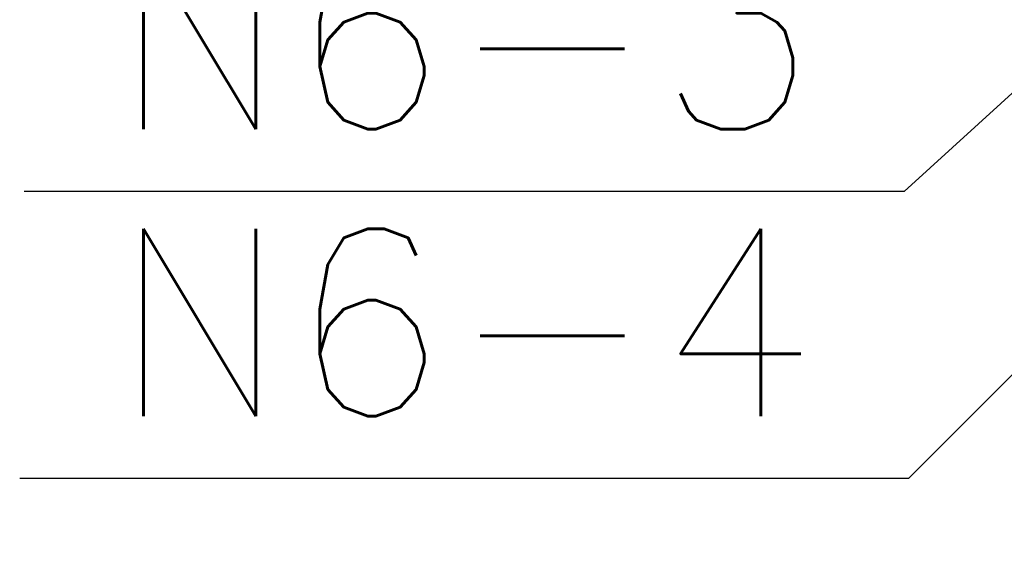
# Model space of a CAD drawing. Header units: millimetres. Extents: x -8078 to 234695, y -4319 to 602442.
# Tile 114 of 152: x 78984 to 79773, y 285432 to 285858. Entities that reach past the tile are written whole.
import ezdxf

# ---------------------------------------------------------------- set-up
doc = ezdxf.new("R2010")
doc.units = ezdxf.units.MM
doc.header["$MEASUREMENT"] = 0
doc.layers.add('FLUID-N6-150-NUM', color=7, linetype='Continuous')
doc.styles.add('FDBES', font='simplex.shx')
doc.dimstyles.new('FDBES', dxfattribs={"dimscale": 50, "dimtxt": 4, "dimasz": 2.5, "dimexe": 0.8, "dimexo": 2, "dimgap": 1, "dimtad": 1, "dimdsep": 46, "dimtxsty": 'FDBES', "dimcen": 2.5, "dimclrd": 4, "dimclre": 5, "dimadec": 0, "dimazin": 0, "dimtfac": 1, "dimtmove": 0, "dimatfit": 3, "dimfxl": 1, "dimarcsym": 0})

# ---------------------------------------------------------------- blocks, each defined once
blk = doc.blocks.new('*U56327')
at = {"color": 7, "lineweight": -2}
blk.add_line((-1118.32, -1018.63), (-1824.03, -1018.63), dxfattribs=at)
at = {"color": 0, "lineweight": -2, "insert": (-1471.17, -1018.63), "char_height": 150, "attachment_point": 5, "style": 'FDBES'}
blk.add_mtext('N6-3\\P ', dxfattribs=at)
at = {"color": 7, "lineweight": -2}
blk.add_leader([(0, 0), (-1118.32, -1018.63)], dimstyle='FDBES', override={"dimscale": 37.5, "dimclrd": 7, "dimclre": 7}, dxfattribs=at)
blk = doc.blocks.new('*U56328')
at = {"color": 7, "lineweight": -2}
blk.add_line((-1245.75, -1248.63), (-1958.6, -1248.63), dxfattribs=at)
at = {"color": 0, "lineweight": -2, "insert": (-1602.17, -1248.63), "char_height": 150, "attachment_point": 5, "style": 'FDBES'}
blk.add_mtext('N6-4\\P ', dxfattribs=at)
at = {"color": 7, "lineweight": -2}
blk.add_leader([(0, 0), (-1245.75, -1248.63)], dimstyle='FDBES', override={"dimscale": 37.5, "dimclrd": 7, "dimclre": 7}, dxfattribs=at)

msp = doc.modelspace()

# ---------------------------------------------------------------- block references
at = {"layer": 'FLUID-N6-150-NUM', "linetype": 'ByBlock', "lineweight": -2}
for name, p in [('*U56328', (80942.17, 286738.63, 1384)), ('*U56327', (80811.17, 286738.63, 1384))]:
    msp.add_blockref(name, p, dxfattribs=at)

doc.saveas('drawing.dxf')
